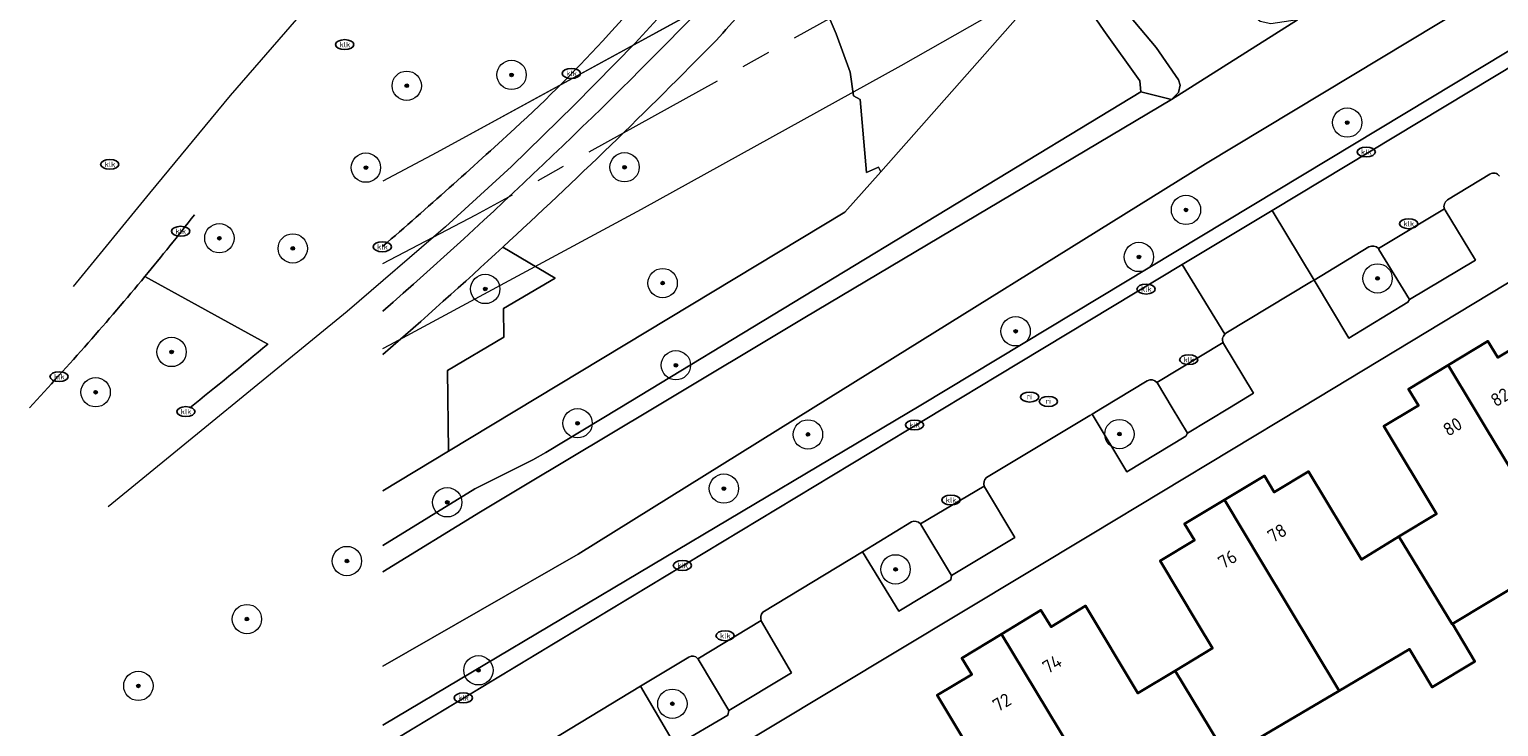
# Model space of a CAD drawing. Header units: metres. Extents: x 103671 to 105190, y 427150 to 429171.
# Tile 4 of 256: x 103672 to 103772, y 427228 to 427276. Entities that reach past the tile are written whole.
import ezdxf
from ezdxf.enums import TextEntityAlignment as Align

# ---------------------------------------------------------------- set-up
doc = ezdxf.new("R2010")
doc.units = ezdxf.units.M
doc.linetypes.add('AM-AS-SO', pattern=[16, 10, -2, 2, -2])
for name, color, linetype, lineweight in [('B-WE-AM-AS_SPOOR_TREIN-G', 253, 'AM-AS-SO', 18), ('B-WE-GR-BEPLANTING_CULTUUR_BODEMBEDEKKER-GV', 253, 'Continuous', 18), ('B-WE-GR-BOOM-S', 253, 'Continuous', 25), ('B-WE-IE-MEUBILAIR-S', 253, 'Continuous', 25), ('B-WE-KW-KUNSTWERK_TUNNEL-GV', 253, 'Continuous', 18), ('B-WE-OG-BEBOUWING-GV', 253, 'Continuous', 35), ('B-WE-OG-BEBOUWING-T18', 7, 'Continuous', 18), ('B-WE-OG-TERREIN_BEGROEID-GV', 253, 'Continuous', 18), ('B-WE-OG-TERREIN_ERF-GV', 253, 'Continuous', 18), ('B-WE-OG-TERREIN_OEVER-GV', 253, 'Continuous', 18), ('B-WE-OG-WATER_SLOOT-GV', 253, 'Continuous', 18), ('B-WE-OG-WEG-GV', 253, 'Continuous', 18), ('B-WE-VH-GESLOTENVERHARDING_ASFALT-GV', 253, 'Continuous', 18), ('B-WE-VH-HALFVERHARDING-GV', 253, 'Continuous', 18), ('B-WE-VH-OPENVERHARDING-GV', 253, 'Continuous', 18), ('B-WE-VH-OPENVERHARDING_BETONSTRAATSTEEN-GV', 253, 'Continuous', 18), ('B-WE-VW-MARKERING_PICTOGRAM-G', 253, 'Continuous', 18)]:
    doc.layers.add(name, color=color, linetype=linetype, lineweight=lineweight)
doc.styles.add('NLCS-ISO', font='NLCS-ISO.ttf')
doc.styles.add('NLCS-ISO-M500-T18', font='NLCS-ISO.ttf', dxfattribs={"height": 0.9})

# ---------------------------------------------------------------- blocks, each defined once
blk = doc.blocks.new('SIE-MEUBILAIR_PUT_KOLK-SO')
blk.add_ellipse((0, 0), major_axis=(1.25, 0), ratio=0.54)
at = {"style": 'NLCS-ISO'}
blk.add_text('klk', height=0.75, dxfattribs=at).set_placement((0.03, 0), align=Align.MIDDLE_CENTER)
blk = doc.blocks.new('SIE-MEUBILAIR_PUT_RIOOLPUT-SO')
blk.add_ellipse((0, 0), major_axis=(1.25, 0), ratio=0.54)
at = {"style": 'NLCS-ISO'}
blk.add_text('ri', height=0.75, dxfattribs=at).set_placement((-0.04, 0.07), align=Align.MIDDLE_CENTER)
blk = doc.blocks.new('SGR-BOOM_GBKN-SO')
at = {"linetype": 'ByBlock', "lineweight": 18}
h = blk.add_hatch(color=0, dxfattribs=at)
h.dxf.hatch_style = 1
edge = h.paths.add_edge_path()
edge.add_arc((0, 0), 0.25, 0, 360)
at = {"color": 0, "linetype": 'ByBlock', "lineweight": 18}
for radius in [2, 0.25]:
    blk.add_circle((0, 0), radius, dxfattribs=at)
at = {"color": 0, "linetype": 'ByBlock', "lineweight": 18, "style": 'NLCS-ISO'}
blk.add_attdef('SOORT', (2.5, 0), '', height=1.5, dxfattribs=at)

msp = doc.modelspace()

# ---------------------------------------------------------------- linework, layer by layer
at = {"layer": 'B-WE-AM-AS_SPOOR_TREIN-G', "flags": 128}
msp.add_lwpolyline([(103696.327, 427259.828), (103702.663, 427263.148), (103741.143, 427284.521), (103776.983, 427305.68), (103812.508, 427327.878), (103846.846, 427350.17), (103884.763, 427375.547), (103921.285, 427400.237), (103995.822, 427451.384), (104091.601, 427518.484), (104175.564, 427578.582), (104266.326, 427645.226), (104387.142, 427736.31), (104482.041, 427809.901), (104517.236, 427837.614), (104550.548, 427864.127), (104594.934, 427899.917), (104636.059, 427933.263), (104659.647, 427952.595), (104803.738, 428071.316), (105144.15, 428351.809)], dxfattribs=at)
at = {"layer": 'B-WE-GR-BEPLANTING_CULTUUR_BODEMBEDEKKER-GV', "flags": 128}
for points in [[(103763.568, 427260.963), (103759.832, 427258.709), (103762.19, 427254.753), (103766.216, 427257.204), (103766.338, 427257.378), (103764.253, 427260.795)], [(103764.253, 427260.795), (103764.233, 427260.825), (103764.212, 427260.853)], [(103748.453, 427251.843), (103745.394, 427250), (103744.683, 427249.572), (103747.051, 427245.629), (103751.072, 427248.063), (103751.186, 427248.276), (103750.147, 427250)], [(103750.147, 427250), (103749.139, 427251.673)], [(103732.376, 427242.216), (103729.038, 427240.169), (103731.506, 427236.132), (103735.048, 427238.263), (103735.107, 427238.555), (103733.005, 427242.05)], [(103733.005, 427242.05), (103732.992, 427242.068), (103732.978, 427242.085)], [(103717.18, 427233.006), (103713.881, 427231.023), (103716.274, 427226.952), (103719.853, 427229.048), (103719.91, 427229.357), (103717.822, 427232.86)], [(103717.822, 427232.86), (103717.811, 427232.877), (103717.8, 427232.894)]]:
    msp.add_lwpolyline(points, dxfattribs=at)
at = {"layer": 'B-WE-GR-BEPLANTING_CULTUUR_BODEMBEDEKKER-GV'}
for points in [[(103764.212, 427260.853, 0.3701326), (103763.568, 427260.963)], [(103749.097, 427251.733, 0.3716147), (103748.453, 427251.843)], [(103749.139, 427251.673, 0.038033), (103749.097, 427251.733)], [(103732.978, 427242.085, 0.334937), (103732.376, 427242.216)], [(103717.8, 427232.894, 0.408578), (103717.18, 427233.006)]]:
    msp.add_lwpolyline(points, format="xyb", dxfattribs=at)
at = {"layer": 'B-WE-KW-KUNSTWERK_TUNNEL-GV', "flags": 128}
for points in [[(103696.327, 427254.039), (103696.789, 427254.281), (103713.968, 427263.541), (103731.657, 427273.341), (103749.228, 427283.347), (103766.224, 427293.287), (103775.512, 427298.83), (103791.727, 427308.698), (103801.073, 427314.498), (103817.564, 427324.934), (103827.273, 427331.201), (103855.358, 427349.75), (103884.35, 427369.152), (103909.614, 427386.179), (103959.008, 427419.793), (104009.131, 427454.346), (104041.316, 427476.771), (104066.353, 427494.346), (104115.695, 427529.316), (104165.038, 427564.738), (104196.94, 427587.882), (104221.643, 427605.935), (104270.394, 427641.904), (104318.462, 427677.817)], [(103840.191, 427351.741), (103820.626, 427338.88), (103811.093, 427332.736), (103800.6, 427326.076), (103780.559, 427313.649), (103760.457, 427301.563), (103749.891, 427295.359), (103730.202, 427284.067), (103719.409, 427278.023), (103700.008, 427267.414), (103696.327, 427265.448)]]:
    msp.add_lwpolyline(points, dxfattribs=at)
at = {"layer": 'B-WE-OG-BEBOUWING-GV', "flags": 128}
for points in [[(103776.85, 427239.829), (103784.509, 427244.439), (103783.485, 427246.139), (103781.158, 427250), (103780.904, 427250.422), (103780.204, 427250), (103778.305, 427248.856), (103777.616, 427250), (103774.698, 427254.842), (103772.355, 427253.43), (103771.684, 427254.545), (103768.967, 427252.907), (103770.719, 427250), (103771.548, 427248.625)], [(103769.258, 427235.261), (103776.85, 427239.829), (103771.548, 427248.625), (103770.719, 427250), (103768.967, 427252.907), (103766.267, 427251.28), (103766.939, 427250.166), (103766.664, 427250), (103764.579, 427248.744), (103768.177, 427242.774), (103765.615, 427241.22), (103769.236, 427235.248)], [(103769.258, 427235.261), (103769.236, 427235.248), (103765.615, 427241.22), (103763.052, 427239.667), (103759.454, 427245.649), (103757.105, 427244.238), (103756.436, 427245.352), (103753.717, 427243.72), (103756.291, 427239.434), (103761.534, 427230.704), (103766.329, 427233.533), (103767.88, 427230.955), (103770.794, 427232.709)], [(103753.904, 427226.204), (103761.534, 427230.704), (103756.291, 427239.434), (103753.717, 427243.72), (103750.999, 427242.088), (103751.669, 427240.974), (103749.32, 427239.563), (103751.894, 427235.276), (103752.9, 427233.6), (103750.357, 427232.073)], [(103746.402, 427221.491), (103753.904, 427226.204), (103750.357, 427232.073), (103747.815, 427230.546), (103744.235, 427236.507), (103741.904, 427235.058), (103741.195, 427236.199), (103738.5, 427234.569)], [(103746.402, 427221.491), (103738.5, 427234.569), (103735.804, 427232.938), (103736.475, 427231.819), (103734.124, 427230.412), (103737.706, 427224.43), (103735.159, 427222.889), (103738.679, 427216.838), (103740.226, 427214.284), (103743.059, 427215.966), (103741.527, 427218.546)]]:
    msp.add_lwpolyline(points, close=True, dxfattribs=at)
at = {"layer": 'B-WE-OG-TERREIN_BEGROEID-GV', "flags": 128}
for points in [[(103725.147, 427283.009), (103724.446, 427282.025), (103727.229, 427275.503), (103728.192, 427272.874), (103728.427, 427271.261), (103728.869, 427271.026), (103729.302, 427266.04), (103730.116, 427266.396), (103730.278, 427266.096), (103743.608, 427281.189), (103744.515, 427282.724), (103749.443, 427287.613), (103758.052, 427285.301), (103831.603, 427329.648)], [(103734.632, 427250), (103738.233, 427252.173), (103750.825, 427259.761), (103756.968, 427263.462), (103817.282, 427299.806), (103822.143, 427302.734), (103858.095, 427324.398)], [(103852.861, 427322.4), (103732.999, 427250.175), (103696.327, 427228.359)], [(103730.278, 427266.096), (103730.116, 427266.396), (103729.302, 427266.04), (103728.869, 427271.026), (103728.427, 427271.261), (103728.192, 427272.874), (103727.229, 427275.503), (103724.446, 427282.025), (103722.436, 427279.205)], [(103696.327, 427240.612), (103702.582, 427244.482), (103706.55, 427246.46), (103707.434, 427246.947), (103712.471, 427250), (103748.001, 427271.537), (103747.944, 427272.289), (103745.485, 427275.717), (103743.647, 427278.422), (103743.608, 427281.189), (103730.278, 427266.096), (103727.82, 427263.337), (103700.785, 427247.036), (103696.327, 427244.348)], [(103711.702, 427275.446), (103715.464, 427279.596)], [(103704.499, 427260.95), (103708.061, 427258.842), (103704.538, 427256.78), (103704.56, 427254.804), (103700.723, 427252.545), (103700.785, 427247.036), (103727.82, 427263.337), (103730.278, 427266.096)], [(103700.785, 427247.036), (103700.723, 427252.545), (103704.56, 427254.804), (103704.538, 427256.78), (103708.061, 427258.842), (103704.499, 427260.95)], [(103680.09, 427258.954), (103688.476, 427254.346)], [(103696.327, 427226.887), (103734.632, 427250)], [(103696.327, 427244.348), (103700.785, 427247.036)]]:
    msp.add_lwpolyline(points, dxfattribs=at)
at = {"layer": 'B-WE-OG-TERREIN_BEGROEID-GV'}
for points in [[(103722.436, 427279.205, -0.0352193), (103719.039, 427275.046)], [(103719.039, 427275.046, -0.0128687), (103704.499, 427260.95)], [(103705.322, 427269.041, 0.0226044), (103711.702, 427275.446)], [(103696.327, 427261.014, 0.0066026), (103705.322, 427269.041)], [(103683.465, 427263.147, -0.0068764), (103680.09, 427258.954)], [(103704.499, 427260.95, -0.0069325), (103696.327, 427253.63, -0.0069325)]]:
    msp.add_lwpolyline(points, format="xyb", dxfattribs=at)
at = {"layer": 'B-WE-OG-TERREIN_ERF-GV', "flags": 128}
for points in [[(103787.849, 427267.45), (103758.934, 427250), (103744.685, 427241.401), (103696.327, 427212.341)], [(103737.706, 427224.43), (103734.124, 427230.412), (103736.475, 427231.819), (103735.804, 427232.938), (103738.5, 427234.569), (103741.195, 427236.199), (103741.904, 427235.058), (103744.235, 427236.507), (103747.815, 427230.546), (103750.357, 427232.073), (103752.9, 427233.6), (103751.894, 427235.276), (103749.32, 427239.563), (103751.669, 427240.974), (103750.999, 427242.088), (103753.717, 427243.72), (103756.436, 427245.352), (103757.105, 427244.238), (103759.454, 427245.649), (103763.052, 427239.667), (103765.615, 427241.22), (103768.177, 427242.774), (103764.579, 427248.744), (103766.664, 427250), (103766.939, 427250.166), (103766.267, 427251.28), (103768.967, 427252.907), (103771.684, 427254.545), (103772.355, 427253.43), (103774.698, 427254.842)], [(103776.85, 427239.829), (103769.258, 427235.261), (103770.794, 427232.709), (103767.88, 427230.955), (103766.329, 427233.533), (103761.534, 427230.704), (103753.904, 427226.204)]]:
    msp.add_lwpolyline(points, dxfattribs=at)
at = {"layer": 'B-WE-OG-TERREIN_OEVER-GV', "flags": 128}
for points in [[(103852.885, 427329.859), (103850.785, 427328.44), (103851.262, 427327.608), (103851.427, 427326.914), (103851.454, 427326.034), (103851.225, 427325.547), (103850.971, 427325.198), (103835.469, 427316.704), (103798.21, 427294.222), (103752.428, 427266.634), (103725.669, 427250), (103709.63, 427240.03), (103696.327, 427232.38)], [(103696.327, 427228.359), (103732.999, 427250.175), (103852.861, 427322.4)], [(103743.647, 427278.422), (103745.485, 427275.717), (103747.944, 427272.289), (103748.001, 427271.537), (103750.094, 427271.024), (103750.579, 427271.489), (103750.692, 427271.999), (103750.575, 427272.369), (103749.06, 427274.563), (103745.523, 427278.762)], [(103696.327, 427238.81), (103702.971, 427242.897), (103706.039, 427244.736), (103714.817, 427250), (103725.1, 427256.167), (103750.094, 427271.024), (103748.001, 427271.537), (103712.471, 427250), (103707.434, 427246.947), (103706.55, 427246.46), (103702.582, 427244.482), (103696.327, 427240.612)]]:
    msp.add_lwpolyline(points, dxfattribs=at)
at = {"layer": 'B-WE-OG-WATER_SLOOT-GV', "flags": 128}
for points in [[(103845.604, 427329.437), (103819.76, 427312.955), (103782.523, 427290.937), (103758.686, 427276.456), (103750.094, 427271.024), (103725.1, 427256.167), (103714.817, 427250), (103706.039, 427244.736), (103702.971, 427242.897), (103696.327, 427238.81)], [(103696.327, 427232.38), (103709.63, 427240.03), (103725.669, 427250), (103752.428, 427266.634), (103798.21, 427294.222), (103835.469, 427316.704)]]:
    msp.add_lwpolyline(points, dxfattribs=at)
msp.add_lwpolyline([(103758.686, 427276.456), (103756.881, 427276.17), (103756.139, 427276.329), (103750.237, 427281.144), (103749.332, 427281.581), (103748.358, 427281.831), (103747.453, 427282.36), (103746.736, 427282.454), (103745.45, 427281.096), (103744.979, 427280.599), (103745.169, 427280.336), (103745.355, 427280.105), (103745.634, 427279.921), (103745.635, 427279.643), (103745.359, 427279.109), (103745.523, 427278.762), (103749.06, 427274.563), (103750.575, 427272.369), (103750.692, 427271.999), (103750.579, 427271.489), (103750.094, 427271.024)], close=True, dxfattribs=at)
at = {"layer": 'B-WE-OG-WEG-GV'}
for points in [[(103680.09, 427258.954, -0.0151068), (103672.214, 427250)], [(103683.16, 427250, 0.0037299), (103688.476, 427254.346)]]:
    msp.add_lwpolyline(points, format="xyb", dxfattribs=at)
at = {"layer": 'B-WE-OG-WEG-GV', "flags": 128}
msp.add_lwpolyline([(103688.476, 427254.346), (103680.09, 427258.954)], dxfattribs=at)
at = {"layer": 'B-WE-VH-GESLOTENVERHARDING_ASFALT-GV', "flags": 128}
msp.add_lwpolyline([(103715.464, 427279.596), (103711.702, 427275.446)], dxfattribs=at)
at = {"layer": 'B-WE-VH-GESLOTENVERHARDING_ASFALT-GV'}
for points in [[(103696.327, 427256.581, 0.0191648), (103717.781, 427276.993)], [(103711.702, 427275.446, -0.0226044), (103705.322, 427269.041)], [(103705.322, 427269.041, -0.0066026), (103696.327, 427261.014, -0.0066026)], [(103680.09, 427258.954, 0.0068764), (103683.465, 427263.147)], [(103672.214, 427250, 0.0151068), (103680.09, 427258.954)], [(103688.476, 427254.346, -0.0037299), (103683.16, 427250)]]:
    msp.add_lwpolyline(points, format="xyb", dxfattribs=at)
at = {"layer": 'B-WE-VH-HALFVERHARDING-GV', "flags": 128}
for points in [[(105144.15, 428358.325), (104749.204, 428032.897), (104745.345, 428029.718), (104662.816, 427961.715), (104542.224, 427863.909), (104420.131, 427767.985), (104296.565, 427673.965), (104292.562, 427670.969), (104146.856, 427564.027), (103999.245, 427459.732), (103849.776, 427358.118), (103844.356, 427354.508), (103840.191, 427351.741), (103820.626, 427338.88), (103811.093, 427332.736), (103800.6, 427326.076), (103780.559, 427313.649), (103760.457, 427301.563), (103749.891, 427295.359), (103730.202, 427284.067), (103719.409, 427278.023), (103700.008, 427267.414), (103696.327, 427265.448)], [(103696.327, 427254.039), (103696.789, 427254.281), (103713.968, 427263.541), (103731.657, 427273.341), (103749.228, 427283.347), (103766.224, 427293.287), (103775.512, 427298.83), (103791.727, 427308.698), (103801.073, 427314.498), (103817.564, 427324.934), (103827.273, 427331.201), (103855.358, 427349.75), (103884.35, 427369.152), (103909.614, 427386.179), (103959.008, 427419.793), (104009.131, 427454.346), (104041.316, 427476.771), (104066.353, 427494.346), (104115.695, 427529.316), (104165.038, 427564.738), (104196.94, 427587.882), (104221.643, 427605.935), (104270.394, 427641.904), (104318.462, 427677.817)]]:
    msp.add_lwpolyline(points, dxfattribs=at)
at = {"layer": 'B-WE-VH-OPENVERHARDING-GV'}
for points in [[(103719.039, 427275.046, 0.0352193), (103722.436, 427279.205)], [(103717.781, 427276.993, -0.0191648), (103696.327, 427256.581, -0.0191648)], [(103704.499, 427260.95, 0.0128687), (103719.039, 427275.046)], [(103696.327, 427253.63, 0.0069325), (103704.499, 427260.95)]]:
    msp.add_lwpolyline(points, format="xyb", dxfattribs=at)
at = {"layer": 'B-WE-VH-OPENVERHARDING_BETONSTRAATSTEEN-GV', "flags": 128}
for points in [[(103744.685, 427241.401), (103758.934, 427250), (103787.849, 427267.45), (103790.849, 427269.259), (103870.566, 427317.293), (103897.425, 427314.397), (103899.476, 427316.454), (103896.242, 427316.808), (103864.235, 427320.315)], [(103820.166, 427295.036), (103817.282, 427299.806), (103756.968, 427263.462), (103759.832, 427258.709), (103763.568, 427260.963)], [(103771.815, 427265.927), (103768.924, 427264.169)], [(103768.924, 427264.169), (103771.815, 427265.927)], [(103756.968, 427263.462), (103750.825, 427259.761), (103753.734, 427255.017)], [(103768.756, 427263.483), (103770.825, 427260.073), (103766.338, 427257.378), (103766.216, 427257.204), (103762.19, 427254.753), (103759.832, 427258.709), (103759.654, 427258.602), (103753.819, 427255.081)], [(103753.819, 427255.081), (103759.654, 427258.602), (103759.832, 427258.709), (103756.968, 427263.462)], [(103768.72, 427263.555), (103764.212, 427260.853), (103764.233, 427260.825), (103764.253, 427260.795), (103766.338, 427257.378), (103770.825, 427260.073), (103768.756, 427263.483)], [(103764.212, 427260.853), (103768.72, 427263.555)], [(103753.734, 427255.017), (103750.825, 427259.761), (103738.233, 427252.173), (103734.632, 427250), (103695.912, 427226.636), (103698.789, 427221.867), (103701.985, 427223.832)], [(103753.621, 427254.446), (103753.634, 427254.42), (103753.649, 427254.394), (103755.701, 427250.988), (103754.056, 427250), (103751.186, 427248.276), (103751.072, 427248.063), (103747.051, 427245.629), (103744.683, 427249.572), (103744.538, 427249.484), (103737.497, 427245.242)], [(103749.097, 427251.733), (103753.621, 427254.446)], [(103753.649, 427254.394), (103753.634, 427254.42), (103753.621, 427254.446), (103749.097, 427251.733)], [(103749.139, 427251.673), (103750.147, 427250), (103751.186, 427248.276), (103754.056, 427250), (103755.701, 427250.988), (103753.649, 427254.394)], [(103737.497, 427245.242), (103744.538, 427249.484), (103744.683, 427249.572), (103745.394, 427250), (103748.453, 427251.843)], [(103737.333, 427244.654), (103737.34, 427244.636), (103737.348, 427244.618), (103739.416, 427241.158), (103735.107, 427238.555), (103735.048, 427238.263), (103731.506, 427236.132), (103729.038, 427240.169), (103722.237, 427236.056)], [(103732.978, 427242.085), (103737.333, 427244.654)], [(103722.237, 427236.056), (103729.038, 427240.169), (103732.376, 427242.216)], [(103696.327, 427212.341), (103744.685, 427241.401)], [(103722.124, 427235.489), (103722.136, 427235.463), (103722.149, 427235.437), (103724.192, 427231.921), (103719.91, 427229.357), (103719.853, 427229.048), (103716.274, 427226.952), (103713.881, 427231.023), (103707.077, 427226.89)], [(103717.8, 427232.894), (103722.124, 427235.489)], [(103707.077, 427226.89), (103713.881, 427231.023), (103717.18, 427233.006)]]:
    msp.add_lwpolyline(points, dxfattribs=at)
at = {"layer": 'B-WE-VH-OPENVERHARDING_BETONSTRAATSTEEN-GV'}
for points in [[(103772.477, 427265.797, 0.3876348), (103771.815, 427265.927)], [(103771.815, 427265.927, -0.3876348), (103772.477, 427265.797)], [(103768.924, 427264.169, 0.3685007), (103768.72, 427263.555)], [(103768.72, 427263.555, -0.3685007), (103768.924, 427264.169)], [(103768.756, 427263.483, -0.0555556), (103768.72, 427263.555)], [(103768.72, 427263.555, 0.0555556), (103768.756, 427263.483)], [(103763.568, 427260.963, -0.3701326), (103764.212, 427260.853)], [(103753.734, 427255.017, 0.3187433), (103753.621, 427254.446)], [(103753.621, 427254.446, -0.3187433), (103753.734, 427255.017)], [(103753.734, 427255.017, -0.0469923), (103753.819, 427255.081)], [(103753.819, 427255.081, 0.0469923), (103753.734, 427255.017)], [(103748.453, 427251.843, -0.3716147), (103749.097, 427251.733)], [(103749.097, 427251.733, -0.038033), (103749.139, 427251.673)], [(103737.497, 427245.242, 0.3358273), (103737.333, 427244.654)], [(103737.333, 427244.654, -0.3358273), (103737.497, 427245.242)], [(103732.376, 427242.216, -0.334937), (103732.978, 427242.085)], [(103722.237, 427236.056, 0.2990763), (103722.124, 427235.489)], [(103722.124, 427235.489, -0.2990763), (103722.237, 427236.056)], [(103717.18, 427233.006, -0.408578), (103717.8, 427232.894)]]:
    msp.add_lwpolyline(points, format="xyb", dxfattribs=at)
at = {"layer": 'B-WE-VH-OPENVERHARDING_BETONSTRAATSTEEN-GV', "flags": 128}
for points in [[(103737.348, 427244.618), (103737.34, 427244.636), (103737.333, 427244.654), (103732.978, 427242.085), (103732.992, 427242.068), (103733.005, 427242.05), (103735.107, 427238.555), (103739.416, 427241.158)], [(103722.149, 427235.437), (103722.136, 427235.463), (103722.124, 427235.489), (103717.8, 427232.894), (103717.811, 427232.877), (103717.822, 427232.86), (103719.91, 427229.357), (103724.192, 427231.921)]]:
    msp.add_lwpolyline(points, close=True, dxfattribs=at)
at = {"layer": 'B-WE-VW-MARKERING_PICTOGRAM-G', "flags": 128}
for points in [[(103685.919, 427271.297), (103690.459, 427276.497)], [(103715.033, 427276.486), (103713.529, 427274.866)], [(103713.529, 427274.866), (103709.393, 427270.645)], [(103680.434, 427264.624), (103685.919, 427271.297)], [(103709.393, 427270.645), (103705.102, 427266.46)], [(103705.102, 427266.46), (103700.593, 427262.349)], [(103675.212, 427258.27), (103680.434, 427264.624)], [(103700.593, 427262.349), (103693.888, 427256.574)], [(103693.888, 427256.574), (103677.581, 427243.244)]]:
    msp.add_lwpolyline(points, dxfattribs=at)

# ---------------------------------------------------------------- block references
at = {"layer": 'B-WE-GR-BOOM-S', "xscale": 0.5, "yscale": 0.5, "zscale": 0.5}
for p in [(103697.946, 427271.955), (103705.1, 427272.7), (103762.088, 427269.446), (103695.165, 427266.373), (103712.8, 427266.4), (103751.091, 427263.491), (103685.169, 427261.564), (103690.172, 427260.863), (103747.878, 427260.281), (103703.3, 427258.1), (103715.4, 427258.5), (103764.155, 427258.82), (103739.474, 427255.215), (103681.907, 427253.804), (103716.307, 427252.905), (103676.733, 427251.062), (103709.601, 427248.943), (103725.312, 427248.18), (103746.55, 427248.205), (103719.576, 427244.492), (103700.707, 427243.555), (103693.866, 427239.553), (103731.281, 427238.985), (103687.052, 427235.596), (103702.837, 427232.1), (103679.645, 427231.04), (103716.063, 427229.823)]:
    msp.add_blockref('SGR-BOOM_GBKN-SO', p, dxfattribs=at)
at = {"layer": 'B-WE-IE-MEUBILAIR-S', "xscale": 0.5, "yscale": 0.5, "zscale": 0.5}
for name, p in [('SIE-MEUBILAIR_PUT_KOLK-SO', (103693.721, 427274.764)), ('SIE-MEUBILAIR_PUT_KOLK-SO', (103709.176, 427272.795)), ('SIE-MEUBILAIR_PUT_KOLK-SO', (103677.699, 427266.598)), ('SIE-MEUBILAIR_PUT_KOLK-SO', (103763.38, 427267.44)), ('SIE-MEUBILAIR_PUT_KOLK-SO', (103682.529, 427262.036)), ('SIE-MEUBILAIR_PUT_KOLK-SO', (103766.27, 427262.55)), ('SIE-MEUBILAIR_PUT_KOLK-SO', (103696.281, 427260.975)), ('SIE-MEUBILAIR_PUT_KOLK-SO', (103748.373, 427258.092)), ('SIE-MEUBILAIR_PUT_KOLK-SO', (103751.281, 427253.278)), ('SIE-MEUBILAIR_PUT_KOLK-SO', (103674.242, 427252.125)), ('SIE-MEUBILAIR_PUT_RIOOLPUT-SO', (103740.426, 427250.732)), ('SIE-MEUBILAIR_PUT_KOLK-SO', (103682.885, 427249.739)), ('SIE-MEUBILAIR_PUT_RIOOLPUT-SO', (103741.711, 427250.43)), ('SIE-MEUBILAIR_PUT_KOLK-SO', (103732.576, 427248.827)), ('SIE-MEUBILAIR_PUT_KOLK-SO', (103735.058, 427243.712)), ('SIE-MEUBILAIR_PUT_KOLK-SO', (103716.754, 427239.248)), ('SIE-MEUBILAIR_PUT_KOLK-SO', (103719.662, 427234.459)), ('SIE-MEUBILAIR_PUT_KOLK-SO', (103701.809, 427230.222))]:
    msp.add_blockref(name, p, dxfattribs=at)

# ---------------------------------------------------------------- texts
at = {"layer": 'B-WE-OG-BEBOUWING-T18', "style": 'NLCS-ISO-M500-T18'}
for s, rotation, p in [('82', 31.1, (103772.512, 427250.72)), ('80', 31.1, (103769.269, 427248.711)), ('78', 31, (103757.305, 427241.461)), ('76', 31, (103753.921, 427239.671)), ('74', 31, (103741.958, 427232.529)), ('72', 31.2, (103738.537, 427229.916))]:
    msp.add_text(s, height=0.9, rotation=rotation, dxfattribs=at).set_placement(p, align=Align.MIDDLE)

doc.saveas('drawing.dxf')
